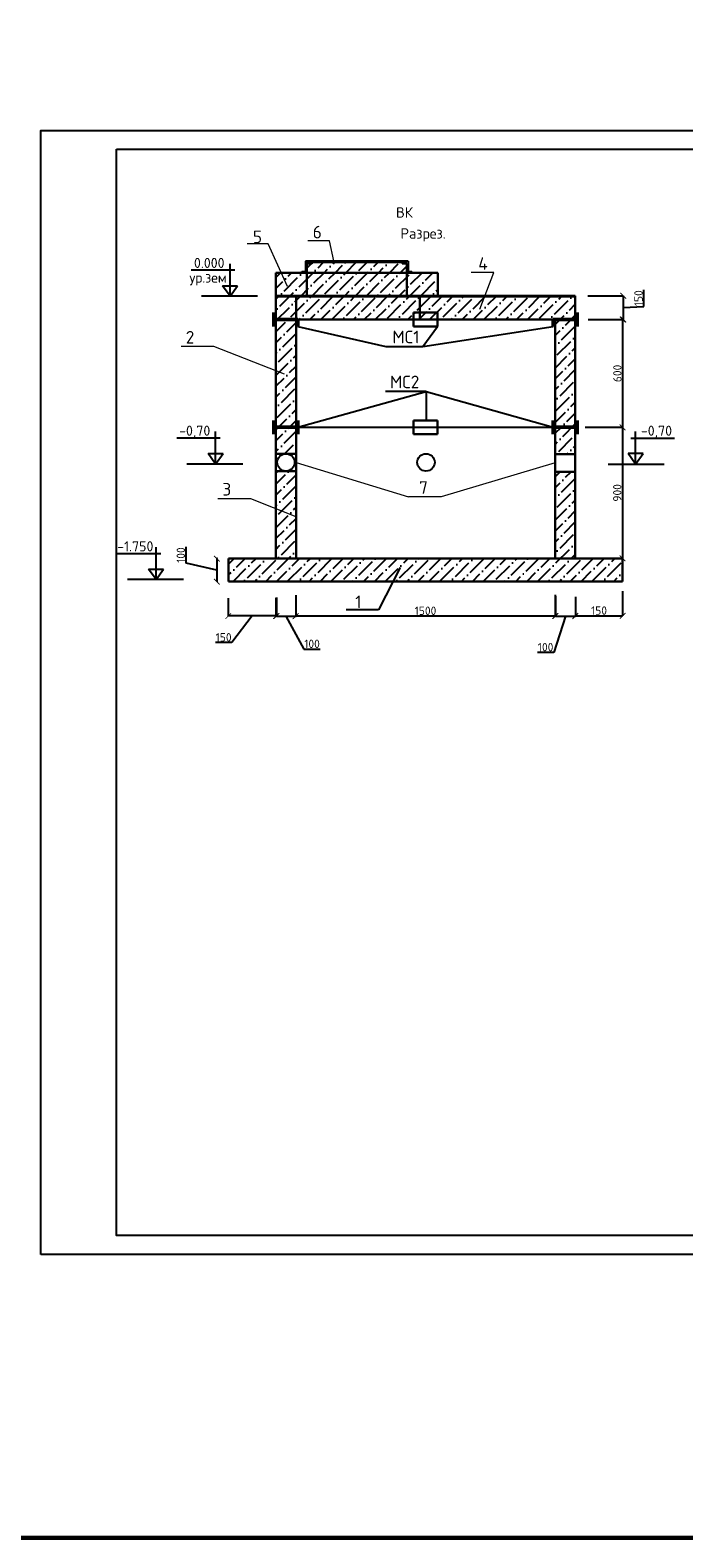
# Model space of a CAD drawing. Header units: millimetres. Extents: x -76021 to 1074922, y 19208 to 400534.
# Tile 104 of 109: x 935638 to 952910, y 19208 to 59041. Entities that reach past the tile are written whole.
import ezdxf
from ezdxf.enums import TextEntityAlignment as Align

# ---------------------------------------------------------------- set-up
doc = ezdxf.new("R2010")
doc.units = ezdxf.units.MM
doc.linetypes.add('ACAD_ISO03W100', pattern=[30, 12, -18])
doc.linetypes.add('CONTI', pattern=[0])
doc.layers.get('Defpoints').update_dxf_attribs({"color": 4, "lineweight": 30})
doc.layers.add('(002) Рамка', color=7, linetype='Continuous')
doc.layers.add('(014) Водопровод', color=5, linetype='ИК_Водопровод -------в--------')
doc.styles.add('GOST', font='isocpeur.ttf')
doc.styles.get("Standard").update_dxf_attribs({"font": 'arial.ttf'})
doc.linetypes.add('ИК_Водопровод -------в--------', pattern='A,9,-0.6,["В",Standard,S=1.2,R=0,X=0,Y=-0.6],-1.2', length=10.8)
doc.dimstyles.new('100', dxfattribs={"dimtxt": 220, "dimasz": 150, "dimexe": 1.25, "dimexo": 30, "dimgap": 30, "dimtad": 1, "dimtxsty": 'GOST', "dimblk": 'ARCHTICK', "dimcen": 30, "dimadec": 0, "dimazin": 0, "dimtfac": 1, "dimtmove": 1, "dimatfit": 3, "dimldrblk": 'ARCHTICK', "dimfxl": 1.25, "dimarcsym": 0})
pattern_1 = [(45, (882502.17, 68743.24), (107.7631, 395.13127), [508, -101.6, 0, -101.6])]

# ---------------------------------------------------------------- blocks, each defined once
blk = doc.blocks.new('_ArchTick')
at = {"color": 0, "linetype": 'ByBlock', "const_width": 0.15}
blk.add_lwpolyline([(-0.5, -0.5), (0.5, 0.5)], dxfattribs=at)
blk = doc.blocks.new('*D464')
at = {"color": 0, "lineweight": -2, "ltscale": 150, "transparency": 16777216}
for p, q in [((951293, 44221), (951293, 43565)), ((950045, 44068), (950045, 43565)), ((950045, 43567), (951293, 43567))]:
    blk.add_line(p, q, dxfattribs=at)
at = {"layer": 'Defpoints', "color": 0, "ltscale": 150, "transparency": 16777216}
for p in [(951293, 44251), (950045, 44098), (951293, 43567)]:
    blk.add_point(p, dxfattribs=at)
at = {"color": 0, "lineweight": -2, "ltscale": 150, "transparency": 16777216, "xscale": 150, "yscale": 150, "zscale": 150, "rotation": 180}
blk.add_blockref('_ArchTick', (950045, 43567), dxfattribs=at)
at = {"color": 0, "lineweight": -2, "ltscale": 150, "transparency": 16777216, "xscale": 150, "yscale": 150, "zscale": 150}
blk.add_blockref('_ArchTick', (951293, 43567), dxfattribs=at)
at = {"color": 0, "lineweight": 25, "ltscale": 150, "transparency": 16777216, "insert": (950669, 43707), "char_height": 220, "attachment_point": 5, "style": 'GOST'}
blk.add_mtext('150', dxfattribs=at)
blk = doc.blocks.new('*D465')
at = {"color": 0, "lineweight": -2, "ltscale": 150, "transparency": 16777216}
for p, q in [((949519, 44090), (949519, 43557)), ((950045, 44068), (950045, 43557)), ((949782, 43559), (949474, 42601)), ((949519, 43559), (950045, 43559)), ((949474, 42601), (949040, 42601))]:
    blk.add_line(p, q, dxfattribs=at)
at = {"layer": 'Defpoints', "color": 0, "ltscale": 150, "transparency": 16777216}
for p in [(949519, 44120), (950045, 44098), (950045, 43559)]:
    blk.add_point(p, dxfattribs=at)
at = {"color": 0, "lineweight": -2, "ltscale": 150, "transparency": 16777216, "xscale": 150, "yscale": 150, "zscale": 150, "rotation": 180}
blk.add_blockref('_ArchTick', (949519, 43559), dxfattribs=at)
at = {"color": 0, "lineweight": -2, "ltscale": 150, "transparency": 16777216, "xscale": 150, "yscale": 150, "zscale": 150}
blk.add_blockref('_ArchTick', (950045, 43559), dxfattribs=at)
at = {"color": 0, "lineweight": 25, "ltscale": 150, "transparency": 16777216, "insert": (949257, 42741), "char_height": 220, "attachment_point": 5, "style": 'GOST'}
blk.add_mtext('100', dxfattribs=at)
blk = doc.blocks.new('*D466')
at = {"color": 0, "lineweight": -2, "ltscale": 150, "transparency": 16777216}
for p, q in [((942661, 44112), (942661, 43560)), ((949508, 44122), (949508, 43560)), ((949508, 43561), (942661, 43561))]:
    blk.add_line(p, q, dxfattribs=at)
at = {"layer": 'Defpoints', "color": 0, "ltscale": 150, "transparency": 16777216}
for p in [(942661, 44142), (949508, 44152), (942661, 43561)]:
    blk.add_point(p, dxfattribs=at)
at = {"color": 0, "lineweight": -2, "ltscale": 150, "transparency": 16777216, "xscale": 150, "yscale": 150, "zscale": 150, "rotation": 180}
blk.add_blockref('_ArchTick', (942661, 43561), dxfattribs=at)
at = {"color": 0, "lineweight": -2, "ltscale": 150, "transparency": 16777216, "xscale": 150, "yscale": 150, "zscale": 150}
blk.add_blockref('_ArchTick', (949508, 43561), dxfattribs=at)
at = {"color": 0, "lineweight": 25, "ltscale": 150, "transparency": 16777216, "insert": (946084, 43701), "char_height": 220, "attachment_point": 5, "style": 'GOST'}
blk.add_mtext('1500', dxfattribs=at)
blk = doc.blocks.new('*D467')
at = {"color": 0, "lineweight": -2, "ltscale": 150, "transparency": 16777216}
for p, q in [((942147, 44050), (942147, 43557)), ((942147, 43559), (942648, 43559)), ((942397, 43559), (942869, 42688)), ((942648, 43531), (942648, 43557)), ((942869, 42688), (943303, 42688))]:
    blk.add_line(p, q, dxfattribs=at)
at = {"layer": 'Defpoints', "color": 0, "ltscale": 150, "transparency": 16777216}
for p in [(942147, 44080), (942648, 43561), (942648, 43559)]:
    blk.add_point(p, dxfattribs=at)
at = {"color": 0, "lineweight": -2, "ltscale": 150, "transparency": 16777216, "xscale": 150, "yscale": 150, "zscale": 150, "rotation": 180}
blk.add_blockref('_ArchTick', (942147, 43559), dxfattribs=at)
at = {"color": 0, "lineweight": -2, "ltscale": 150, "transparency": 16777216, "xscale": 150, "yscale": 150, "zscale": 150}
blk.add_blockref('_ArchTick', (942648, 43559), dxfattribs=at)
at = {"color": 0, "lineweight": 25, "ltscale": 150, "transparency": 16777216, "insert": (943086, 42828), "char_height": 220, "attachment_point": 5, "style": 'GOST'}
blk.add_mtext('100', dxfattribs=at)
blk = doc.blocks.new('*D468')
at = {"color": 0, "lineweight": -2, "ltscale": 150, "transparency": 16777216}
for p, q in [((940873, 44037), (940873, 43561)), ((942133, 44043), (942133, 43561)), ((942133, 43563), (940873, 43563)), ((941503, 43563), (940967, 42861)), ((940967, 42861), (940533, 42861))]:
    blk.add_line(p, q, dxfattribs=at)
at = {"layer": 'Defpoints', "color": 0, "ltscale": 150, "transparency": 16777216}
for p in [(940873, 44067), (942133, 44073), (940873, 43563)]:
    blk.add_point(p, dxfattribs=at)
at = {"color": 0, "lineweight": -2, "ltscale": 150, "transparency": 16777216, "xscale": 150, "yscale": 150, "zscale": 150, "rotation": 180}
blk.add_blockref('_ArchTick', (940873, 43563), dxfattribs=at)
at = {"color": 0, "lineweight": -2, "ltscale": 150, "transparency": 16777216, "xscale": 150, "yscale": 150, "zscale": 150}
blk.add_blockref('_ArchTick', (942133, 43563), dxfattribs=at)
at = {"color": 0, "lineweight": 25, "ltscale": 150, "transparency": 16777216, "insert": (940750, 43001), "char_height": 220, "attachment_point": 5, "style": 'GOST'}
blk.add_mtext('150', dxfattribs=at)
blk = doc.blocks.new('*D469')
at = {"color": 0, "lineweight": -2, "ltscale": 150, "transparency": 16777216}
for p, q in [((939760, 44955), (939760, 45389)), ((940570, 45079), (940570, 44473)), ((940584, 45079), (940571, 45079)), ((940570, 44776), (939760, 44955)), ((940600, 44473), (940571, 44473))]:
    blk.add_line(p, q, dxfattribs=at)
at = {"layer": 'Defpoints', "color": 0, "ltscale": 150, "transparency": 16777216}
for p in [(940554, 45079), (940570, 44473), (940570, 44473)]:
    blk.add_point(p, dxfattribs=at)
at = {"color": 0, "lineweight": -2, "ltscale": 150, "transparency": 16777216, "xscale": 150, "yscale": 150, "zscale": 150}
for p, rotation in [((940570, 45079), 90), ((940570, 44473), 270)]:
    blk.add_blockref('_ArchTick', p, dxfattribs=dict(at, rotation=rotation))
at = {"color": 0, "lineweight": 25, "ltscale": 150, "transparency": 16777216, "insert": (939620, 45172), "char_height": 220, "attachment_point": 5, "rotation": 90, "style": 'GOST'}
blk.add_mtext('100', dxfattribs=at)
blk = doc.blocks.new('*D474')
at = {"color": 0, "lineweight": -2, "ltscale": 150, "transparency": 16777216}
for p, q in [((950375, 52025), (951311, 52025)), ((951310, 52025), (951310, 51395)), ((951852, 51742), (951852, 52176)), ((950383, 51395), (951311, 51395)), ((951310, 51710), (951852, 51742))]:
    blk.add_line(p, q, dxfattribs=at)
at = {"layer": 'Defpoints', "color": 0, "ltscale": 150, "transparency": 16777216}
for p in [(950345, 52025), (950353, 51395), (951310, 51395)]:
    blk.add_point(p, dxfattribs=at)
at = {"color": 0, "lineweight": -2, "ltscale": 150, "transparency": 16777216, "xscale": 150, "yscale": 150, "zscale": 150}
for p, rotation in [((951310, 52025), 90), ((951310, 51395), 270)]:
    blk.add_blockref('_ArchTick', p, dxfattribs=dict(at, rotation=rotation))
at = {"color": 0, "lineweight": 25, "ltscale": 150, "transparency": 16777216, "insert": (951712, 51959), "char_height": 220, "attachment_point": 5, "rotation": 90, "style": 'GOST'}
blk.add_mtext('150', dxfattribs=at)
blk = doc.blocks.new('*D475')
at = {"color": 0, "lineweight": -2, "ltscale": 150, "transparency": 16777216}
for p, q in [((950383, 51395), (951295, 51395)), ((951294, 48548), (951294, 51395)), ((950302, 48548), (951295, 48548))]:
    blk.add_line(p, q, dxfattribs=at)
at = {"layer": 'Defpoints', "color": 0, "ltscale": 150, "transparency": 16777216}
for p in [(950353, 51395), (951294, 51395), (950272, 48548)]:
    blk.add_point(p, dxfattribs=at)
at = {"color": 0, "lineweight": -2, "ltscale": 150, "transparency": 16777216, "xscale": 150, "yscale": 150, "zscale": 150}
for p, rotation in [((951294, 51395), 90), ((951294, 48548), 270)]:
    blk.add_blockref('_ArchTick', p, dxfattribs=dict(at, rotation=rotation))
at = {"color": 0, "lineweight": 25, "ltscale": 150, "transparency": 16777216, "insert": (951154, 49972), "char_height": 220, "attachment_point": 5, "rotation": 90, "style": 'GOST'}
blk.add_mtext('600', dxfattribs=at)
blk = doc.blocks.new('*D483')
at = {"color": 0, "lineweight": -2, "ltscale": 150, "transparency": 16777216}
for p, q in [((950302, 48548), (951293, 48548)), ((951291, 48548), (951291, 45085)), ((949539, 45085), (951293, 45085))]:
    blk.add_line(p, q, dxfattribs=at)
at = {"layer": 'Defpoints', "color": 0, "ltscale": 150, "transparency": 16777216}
for p in [(950272, 48548), (949509, 45085), (951291, 45085)]:
    blk.add_point(p, dxfattribs=at)
at = {"color": 0, "lineweight": -2, "ltscale": 150, "transparency": 16777216, "xscale": 150, "yscale": 150, "zscale": 150}
for p, rotation in [((951291, 48548), 90), ((951291, 45085), 270)]:
    blk.add_blockref('_ArchTick', p, dxfattribs=dict(at, rotation=rotation))
at = {"color": 0, "lineweight": 25, "ltscale": 150, "transparency": 16777216, "insert": (951151, 46816), "char_height": 220, "attachment_point": 5, "rotation": 90, "style": 'GOST'}
blk.add_mtext('900', dxfattribs=at)

msp = doc.modelspace()

# ---------------------------------------------------------------- hatches: boundary and pattern name
at = {"ltscale": 50}
h = msp.add_hatch(dxfattribs=at)
h.set_pattern_fill('ANSI36', scale=64)
h.set_pattern_definition(pattern_1)
h.paths.add_polyline_path([(951291.4, 44478.387), (951291.4, 45084.919), (940881.087, 45084.919), (940881.087, 44478.387)])
h.paths.add_polyline_path([(942129.651, 45084.919), (942663.809, 45084.919), (942663.809, 46184.042), (942129.651, 46397.6)])
h.paths.add_polyline_path([(942663.809, 47391.149), (942129.651, 47391.149), (942129.651, 46397.6), (942663.809, 46184.042)])
h.paths.add_polyline_path([(942663.809, 48871.235), (942129.651, 48952.092), (942129.651, 47850.197), (942663.809, 47850.197)])
h.paths.add_polyline_path([(942129.651, 48952.092), (942663.809, 48871.235), (942663.809, 51395.342), (942129.651, 51395.342)])
h.paths.add_polyline_path([(942129.651, 51395.342), (942663.809, 51395.342), (942663.809, 52001.874), (942129.651, 52001.874)])
h.paths.add_polyline_path([(942129.651, 52632.019), (942129.651, 52025.487), (942947.563, 52025.487), (942947.563, 52632.019)])
h.paths.add_polyline_path([(945592.847, 52025.487), (945592.847, 52632.019), (942947.563, 52632.019), (942947.563, 52025.487)])
h.paths.add_polyline_path([(946406.183, 52025.487), (946406.183, 52632.019), (945592.847, 52632.019), (945592.847, 52025.487)])
h.paths.add_polyline_path([(945937.599, 51395.342), (945937.599, 52001.874), (942663.809, 52001.874), (942663.809, 51395.342)])
h.paths.add_polyline_path([(945937.599, 52001.874), (945937.599, 51395.342), (950042.835, 51395.342), (950042.835, 52001.874)])
h.paths.add_polyline_path([(950042.835, 51395.342), (949508.678, 51395.342), (949508.678, 47835.113), (950042.835, 47835.113)])
h.paths.add_polyline_path([(950042.835, 47376.065), (949508.678, 47376.065), (949508.678, 45084.919), (950042.835, 45084.919)])
h = msp.add_hatch(dxfattribs=at)
h.set_pattern_fill('ANSI36', scale=64)
h.set_pattern_definition(pattern_1)
h.paths.add_polyline_path([(945592.847, 52872.83), (945463.121, 52872.83), (945463.121, 52906.724), (943076.6, 52906.724), (943076.6, 52872.83), (942947.563, 52872.83), (942947.563, 52632.019), (945592.847, 52632.019)])

# ---------------------------------------------------------------- linework, layer by layer
at = {"layer": '(002) Рамка', "color": 0, "linetype": 'CONTI', "lineweight": 13, "ltscale": 1110}
for p, q in [((941925.561, 53396.271), (941374.498, 53396.271)), ((942436.108, 52270.975), (941925.561, 53396.271)), ((943548.699, 53473.269), (942973.844, 53473.269)), ((943662.049, 52945.246), (943548.699, 53473.269)), ((947889.312, 52639.398), (947289.689, 52639.398)), ((947517.13, 51668.582), (947889.312, 52639.398)), ((940495.24, 50678.542), (939626.822, 50678.542)), ((942356.141, 49955.595), (940495.24, 50678.542)), ((942663.809, 47617.475), (945633.821, 46708.243)), ((949508.678, 47605.589), (946502.24, 46708.243)), ((941466.342, 46662.793), (940597.923, 46662.793)), ((942663.809, 46184.042), (941466.342, 46662.793)), ((946502.24, 46708.243), (945633.821, 46708.243))]:
    msp.add_line(p, q, dxfattribs=at)
at = {"layer": '(002) Рамка'}
for p, q in [((942817.836, 52632.019), (942817.838, 52661.405)), ((942947.563, 52936.83), (942913.67, 52936.831)), ((943076.6, 52872.83), (943076.6, 52906.724)), ((945463.121, 52872.83), (945463.121, 52906.724)), ((945627.43, 52936.798), (945593.537, 52936.799)), ((945722.574, 52632.019), (945722.574, 52663.223))]:
    msp.add_line(p, q, dxfattribs=at)
at = {"layer": '(014) Водопровод', "color": 1, "linetype": 'ByBlock', "lineweight": 50}
for p, q in [((942079.254, 51395.342), (942714.206, 51395.342)), ((950093.233, 51395.342), (949458.28, 51395.342)), ((942079.254, 48547.875), (942714.206, 48547.875)), ((950093.233, 48547.875), (949458.28, 48547.875))]:
    msp.add_line(p, q, dxfattribs=at)
at = {"layer": '(014) Водопровод', "color": 0, "linetype": 'ByBlock', "lineweight": -2}
msp.add_line((942714.206, 48547.875), (949458.28, 48547.875), dxfattribs=at)
at = {"layer": '(014) Водопровод', "color": 1, "linetype": 'Continuous', "lineweight": 50}
for points in [[(942079.254, 51212.872), (942079.254, 51577.811)], [(942714.206, 51212.872), (942714.206, 51395.342)], [(949458.28, 51212.872), (949458.28, 51395.342)], [(950093.233, 51212.872), (950093.233, 51577.811)], [(942079.254, 48365.405), (942079.254, 48730.344)], [(942714.206, 48365.405), (942714.206, 48730.344)], [(949458.28, 48365.405), (949458.28, 48730.344)], [(950093.233, 48365.405), (950093.233, 48730.344)]]:
    msp.add_lwpolyline(points, dxfattribs=at)
at = {"layer": '(014) Водопровод', "color": 0, "linetype": 'ACAD_ISO03W100', "lineweight": 30, "ltscale": 70}
for points in [[(945768.767, 51577.811), (946403.72, 51577.811), (946403.72, 51212.872), (945768.767, 51212.872)], [(945768.767, 48730.344), (946403.72, 48730.344), (946403.72, 48365.405), (945768.767, 48365.405)]]:
    msp.add_lwpolyline(points, close=True, dxfattribs=at)
at = {"layer": '(014) Водопровод', "color": 0, "linetype": 'Continuous', "lineweight": 25}
for points in [[(942714.206, 51212.872), (945039.968, 50679.58), (946012.889, 50684.436), (949458.28, 51212.872)], [(946012.889, 50684.436), (946403.72, 51212.872)], [(942714.206, 48547.875), (946101.419, 49495.498), (949458.28, 48547.875)], [(946101.419, 49495.498), (945024.308, 49495.498)], [(946101.419, 49495.498), (946101.419, 48730.344)]]:
    msp.add_lwpolyline(points, dxfattribs=at)
at = {"color": 1, "ltscale": 500}
for p, q in [((941044.078, 52697.268), (939894.047, 52697.268)), ((940920.749, 52011.149), (940920.749, 52869.19)), ((940920.749, 52011.149), (940723.105, 52285.674)), ((940723.105, 52285.674), (941118.392, 52285.674)), ((940920.749, 52011.149), (941118.392, 52285.674)), ((940660.194, 48263.597), (939510.163, 48263.597)), ((940536.864, 47577.478), (940536.864, 48435.519)), ((951512.293, 48263.597), (952662.324, 48263.597)), ((951635.622, 47577.478), (951635.622, 48435.519)), ((940536.864, 47577.478), (940339.221, 47852.003)), ((940339.221, 47852.003), (940734.507, 47852.003)), ((940536.864, 47577.478), (940734.507, 47852.003)), ((951635.622, 47577.478), (951437.979, 47852.003)), ((951833.266, 47852.003), (951437.979, 47852.003)), ((951635.622, 47577.478), (951833.266, 47852.003)), ((939090.108, 45209.458), (937940.077, 45209.458)), ((938966.778, 44523.339), (938966.778, 45381.38)), ((938966.778, 44523.339), (938769.135, 44797.864)), ((938769.135, 44797.864), (939164.421, 44797.864)), ((938966.778, 44523.339), (939164.421, 44797.864))]:
    msp.add_line(p, q, dxfattribs=at)
at = {"color": 0, "lineweight": 30}
for p, q in [((942129.651, 52632.019), (942129.651, 45084.919)), ((942129.651, 52632.019), (946406.183, 52632.019)), ((942947.563, 52872.83), (942947.563, 52025.487)), ((942947.563, 52872.83), (942947.563, 52025.487)), ((945592.847, 52872.83), (945592.847, 52025.487)), ((946406.183, 52632.019), (946406.183, 52019.344)), ((942129.651, 52025.487), (950042.835, 52025.487)), ((942129.651, 52001.874), (950042.835, 52001.874)), ((942663.809, 52025.487), (942663.809, 45084.919)), ((945937.599, 52025.487), (945937.599, 51395.342)), ((950042.835, 52025.487), (950042.835, 45084.919)), ((942129.651, 51395.342), (950042.835, 51395.342)), ((949508.678, 51395.342), (949508.678, 45084.919)), ((940881.087, 45084.919), (951291.4, 45084.919)), ((940881.087, 45084.919), (940881.087, 44478.387)), ((951291.4, 45084.919), (951291.4, 44478.387)), ((940881.087, 44478.387), (951291.4, 44478.387))]:
    msp.add_line(p, q, dxfattribs=at)
at = {"color": 0, "lineweight": 25}
for p, q in [((942817.836, 52661.405), (942913.67, 52661.467)), ((942913.67, 52936.831), (942913.67, 52661.467)), ((942946.873, 52872.83), (943076.6, 52872.83)), ((942947.563, 52945.246), (942947.563, 52906.724)), ((942947.563, 52945.246), (945593.537, 52945.246)), ((942947.563, 52945.246), (942947.563, 52906.724)), ((942947.563, 52906.724), (945593.537, 52906.724)), ((945463.121, 52872.83), (945592.847, 52872.83)), ((945593.537, 52945.246), (945593.537, 52906.724)), ((945627.43, 52936.8), (945627.43, 52663.223)), ((945627.43, 52663.223), (945722.574, 52663.223))]:
    msp.add_line(p, q, dxfattribs=at)
at = {"ltscale": 500}
for p, q in [((941644.379, 52011.149), (940164.095, 52011.149)), ((941260.495, 47577.478), (939780.21, 47577.478)), ((950911.992, 47577.478), (952392.276, 47577.478)), ((939690.409, 44523.339), (938210.124, 44523.339))]:
    msp.add_line(p, q, dxfattribs=at)
at = {"lineweight": 25, "ltscale": 150}
for p, q in [((945418.618, 44847.902), (944844.294, 43724.655)), ((944844.294, 43724.655), (943986.846, 43724.655))]:
    msp.add_line(p, q, dxfattribs=at)
at = {"color": 3, "lineweight": 60, "ltscale": 1250}
msp.add_lwpolyline([(-76021.28, 19208.49), (1074921.53, 19208.49), (1074921.53, 337864.85), (-76021.28, 337864.85)], close=True, dxfattribs=at)
for points in [[(935921.67, 26693.166), (935921.67, 56393.166), (977921.67, 56393.166), (977921.67, 26693.166)], [(937921.67, 55893.166), (977421.67, 55893.166), (977421.67, 27193.166), (937921.67, 27193.166)]]:
    msp.add_lwpolyline(points, close=True)
at = {"lineweight": 30, "ltscale": 500}
for points in [[(942129.651, 47850.197), (942663.809, 47850.197), (942663.809, 47391.149), (942129.651, 47391.149)], [(949508.678, 47835.113), (950042.835, 47835.113), (950042.835, 47376.065), (949508.678, 47376.065)]]:
    msp.add_lwpolyline(points, close=True, dxfattribs=at)
at = {"ltscale": 5}
for centre in [(942396.73, 47620.673), (946096.73, 47620.673)]:
    msp.add_circle(centre, 229.524, dxfattribs=at)

# ---------------------------------------------------------------- texts
at = {"color": 0, "linetype": 'Continuous', "lineweight": 18, "style": 'GOST'}
for s, height, p in [('6', 332.863, (943224.297, 53705.325)), ('5', 332.863, (941645.469, 53580.354)), ('0.000', 266.2901, (940370.141, 52891.649)), ('4', 332.863, (947602.864, 52874.739)), ('ур.зем', 266.2901, (940340.352, 52503.216)), ('2', 332.863, (939864.164, 50926.7)), ('МС1', 332.8626, (945567.978, 50934.064)), ('МС2', 332.8626, (945533.475, 49746.161)), ('-0,70', 266.2901, (939986.256, 48457.979)), ('-0,70', 266.2901, (952186.23, 48457.979)), ('3', 332.863, (940835.266, 46910.951)), ('7', 332.863, (946029.946, 46956.401)), ('-1.750', 266.2901, (938416.17, 45403.84))]:
    msp.add_text(s, height=height, dxfattribs=at).set_placement(p, align=Align.MIDDLE_CENTER)
at = {"color": 7, "lineweight": 20, "style": 'GOST'}
msp.add_text('Разрез.', height=274.4, dxfattribs=at).set_placement((945422.265, 53532.071))
at = {"lineweight": 25, "ltscale": 150, "style": 'GOST'}
msp.add_text('1', height=332.863, dxfattribs=at).set_placement((944310.168, 43937.583), align=Align.MIDDLE_CENTER)
at = {"color": 7, "lineweight": 20, "insert": (945305.358, 54361.692), "char_height": 274.4, "width": 2860.42793, "attachment_point": 1, "style": 'GOST'}
msp.add_mtext('ВК', dxfattribs=at)

# ---------------------------------------------------------------- dimensions: what is measured, and where the dimension line sits
at = {"lineweight": 25, "ltscale": 150}
for base, p1, p2, text, picture, middle in [((951310.067, 51395.342), (950345.239, 52025.487), (950352.806, 51395.342), '150', '*D474', (951852.206, 51772.116)), ((940569.833, 44473.417), (940553.833, 45078.922), (940569.833, 44473.417), '100', '*D469', (939760.079, 44985.142))]:
    dim = msp.add_linear_dim(base=base, p1=p1, p2=p2, angle=90, text=text, dimstyle='100', dxfattribs=at)
    dim.commit()
    dim.dimension.update_dxf_attribs({"geometry": picture, "text_midpoint": middle, "dimtype": 160})
for base, p2, text, picture, middle in [((951294.067, 51395.342), (950352.806, 51395.342), '600', '*D475', (951154.067, 49971.608)), ((951291.4, 45084.919), (949508.678, 45084.919), '900', '*D483', (951151.4, 46816.397))]:
    dim = msp.add_linear_dim(base=base, p1=(950272.359, 48547.875), p2=p2, angle=90, text=text, dimstyle='100', dxfattribs=at)
    dim.commit()
    dim.dimension.update_dxf_attribs({"geometry": picture, "text_midpoint": middle})
for base, p1, p2, text, picture, middle in [((951292.874, 43566.737), (950044.558, 44097.536), (951292.874, 44250.824), '150', '*D464', (950668.716, 43706.737)), ((942660.658, 43561.029), (949508.051, 44152.165), (942660.658, 44141.565), '1500', '*D466', (946084.354, 43701.029))]:
    dim = msp.add_linear_dim(base=base, p1=p1, p2=p2, text=text, dimstyle='100', dxfattribs=at)
    dim.commit()
    dim.dimension.update_dxf_attribs({"geometry": picture, "text_midpoint": middle})
for base, p1, p2, text, picture, middle in [((940873.388, 43562.66), (942133.12, 44073.075), (940873.388, 44066.552), '150', '*D468', (940937.036, 42861.229)), ((942647.502, 43558.583), (942146.981, 44080.413), (942647.502, 43561.029), '100', '*D467', (942898.76, 42688.465)), ((950044.558, 43558.583), (949518.65, 44119.551), (950044.558, 44097.536), '100', '*D465', (949444.218, 42601.009))]:
    dim = msp.add_linear_dim(base=base, p1=p1, p2=p2, text=text, dimstyle='100', dxfattribs=at)
    dim.commit()
    dim.dimension.update_dxf_attribs({"geometry": picture, "text_midpoint": middle, "dimtype": 160})

doc.saveas('drawing.dxf')
